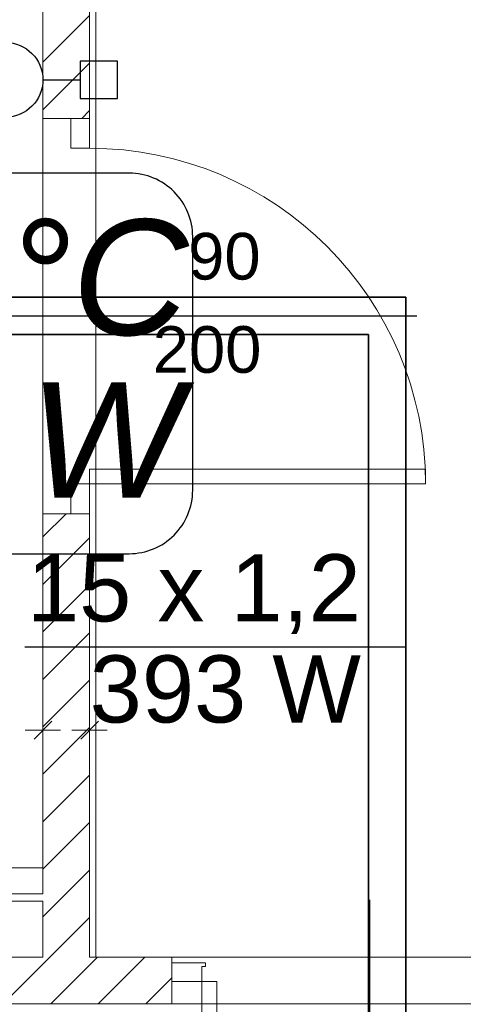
# Model space of a CAD drawing. Header units: millimetres. Extents: x 204754 to 495640, y -178579 to -98814.
# Tile 71 of 179: x 267712 to 268900, y -134791 to -132151. Entities that reach past the tile are written whole.
import ezdxf
from ezdxf.enums import TextEntityAlignment as Align
from ezdxf.lldxf.tags import DXFTag

# ---------------------------------------------------------------- set-up
doc = ezdxf.new("R2010")
doc.units = ezdxf.units.MM
doc.header["$MEASUREMENT"] = 0
doc.layers.get('0').update_dxf_attribs({"color": 252, "lineweight": 5})
for name, color, linetype in [('IS_Armatura_Therm', 7, 'SOLID'), ('IS_Opisy_działek_Therm', 7, 'SOLID'), ('IS_Text_Konstrukcji', 7, 'Continuous')]:
    doc.layers.add(name, color=color, linetype=linetype)
for name, color, linetype, lineweight in [('IS_Powrót', 5, 'DASH', 35), ('IS_Zasilanie', 1, 'SOLID', 35), ('Nowe_! NAZWY POM_Nr_pióra__19', 252, 'Continuous', 5), ('Nowe_220-A Ściany', 252, 'Continuous', 5), ('Nowe_220-A Ściany_Nr_pióra__87', 252, 'Continuous', 5), ('Nowe_220-A Ściany_Nr_pióra__93', 252, 'Continuous', 5), ('Nowe_Drzwi ARCHICAD_Nr_pióra__168', 252, 'Continuous', 5), ('Nowe_Znaczniki drzwi ARCHICADa', 252, 'Continuous', 5), ('Nowe_Znaczniki drzwi ARCHICADa_Nr_pióra__111', 252, 'Continuous', 5), ('Nowe_Znaczniki drzwi ARCHICADa_Nr_pióra__141', 252, 'Continuous', 5)]:
    doc.layers.add(name, color=color, linetype=linetype, lineweight=lineweight)
doc.styles.add('GENERATED_STYLE_1', font='arial.ttf')
tags = doc.linetypes.add('DASH', pattern=[15, 10, -5]).pattern_tags.tags
tags[6:7] = [DXFTag(74, 4), DXFTag(75, 0), DXFTag(340, '0'), DXFTag(46, 0.0), DXFTag(50, 0.0), DXFTag(44, 0.0), DXFTag(45, 0.0)]
tags[4:5] = [DXFTag(74, 4), DXFTag(75, 0), DXFTag(340, '0'), DXFTag(46, 0.0), DXFTag(50, 0.0), DXFTag(44, 0.0), DXFTag(45, 0.0)]
tags = doc.linetypes.add('SOLID', pattern=[10, 10, 0]).pattern_tags.tags
tags[6:7] = [DXFTag(74, 4), DXFTag(75, 0), DXFTag(340, '0'), DXFTag(46, 0.0), DXFTag(50, 0.0), DXFTag(44, 0.0), DXFTag(45, 0.0)]
tags[4:5] = [DXFTag(74, 4), DXFTag(75, 0), DXFTag(340, '0'), DXFTag(46, 0.0), DXFTag(50, 0.0), DXFTag(44, 0.0), DXFTag(45, 0.0)]

# ---------------------------------------------------------------- blocks, each defined once
blk = doc.blocks.new('D Marker 11_28')
at = {"layer": 'Nowe_Znaczniki drzwi ARCHICADa_Nr_pióra__111', "color": 7, "linetype": 'Continuous', "lineweight": 25}
blk.add_line((0, -927.4), (0, 153.6), dxfattribs=at)
at = {"layer": 'Nowe_Znaczniki drzwi ARCHICADa_Nr_pióra__141', "color": 7, "linetype": 'Continuous', "lineweight": 25}
for start, end in [(0, 180), (180, 0)]:
    blk.add_arc((0, -1052.4), 125, start, end, dxfattribs=at)
at = {"layer": 'Nowe_Znaczniki drzwi ARCHICADa_Nr_pióra__141', "color": 7, "lineweight": 25, "style": 'GENERATED_STYLE_1'}
for tag, rotation, p in [('AC_MarkerText_4', 90, (-19.6, -537.9)), ('AC_WIDO_B_SIZE', 90, (230.4, -537.9)), ('AC_MarkerText_1', 360, (-109.1, -1114.9))]:
    blk.add_attdef(tag, text='', height=125, rotation=rotation, dxfattribs=at).set_placement(p, align=Align.BOTTOM_LEFT)
blk = doc.blocks.new('D Marker 11_4')
at = {"layer": 'Nowe_Znaczniki drzwi ARCHICADa_Nr_pióra__111', "color": 7, "linetype": 'Continuous', "lineweight": 25}
blk.add_line((0, -1001.3), (0, 153.6), dxfattribs=at)
at = {"layer": 'Nowe_Znaczniki drzwi ARCHICADa_Nr_pióra__141', "color": 7, "lineweight": 25, "style": 'GENERATED_STYLE_1'}
for tag, p in [('AC_WIDO_B_SIZE', (-230.4, -253.3)), ('AC_MarkerText_4', (19.6, -348.2))]:
    blk.add_attdef(tag, text='', height=125, rotation=270, dxfattribs=at).set_placement(p, align=Align.BOTTOM_LEFT)
blk = doc.blocks.new('podkład 20251118')
at = {"color": 252, "linetype": 'Continuous', "lineweight": 5}
for p, q in [((267750, -134079.5), (267797.5, -134032)), ((267797.5, -134032), (267750, -134079.5)), ((267875, -134079.5), (267922.5, -134032)), ((267922.5, -134032), (267875, -134079.5)), ((267773.7, -134055.7), (267726.2, -134055.7)), ((267773.7, -134055.7), (267821.2, -134055.7)), ((267898.7, -134055.7), (267851.2, -134055.7)), ((267898.7, -134055.7), (267946.2, -134055.7))]:
    blk.add_line(p, q, dxfattribs=at)
at = {"layer": 'Nowe_! NAZWY POM_Nr_pióra__19', "color": 252, "linetype": 'Continuous', "lineweight": 5}
for p, q in [((267773.7, -134424.5), (267773.7, -130964.5)), ((267915.3, -131034.5), (267915.3, -134664.5)), ((266173.7, -134424.5), (267773.7, -134424.5)), ((267915.3, -134664.5), (269283.7, -134664.5)), ((269253.6, -134789.5), (266173.7, -134789.5))]:
    blk.add_line(p, q, dxfattribs=at)
at = {"layer": 'Nowe_220-A Ściany', "color": 252, "linetype": 'Continuous', "lineweight": 5}
for p, q in [((267773.7, -132264.8), (267898.7, -132139.8)), ((267773.7, -132392.1), (267898.7, -132267.1)), ((267877.7, -132415.5), (267898.7, -132394.4)), ((267773.7, -133537.6), (267835.9, -133475.5)), ((267773.7, -133664.9), (267898.7, -133539.9)), ((267773.7, -133792.2), (267898.7, -133667.2)), ((267773.7, -133919.5), (267898.7, -133794.5)), ((267773.7, -134046.8), (267898.7, -133921.8)), ((267773.7, -134174), (267898.7, -134049)), ((267773.7, -134301.3), (267898.7, -134176.3)), ((267773.7, -134428.6), (267898.7, -134303.6)), ((267773.7, -134555.9), (267898.7, -134430.9)), ((267792.4, -134664.5), (267898.7, -134558.2)), ((267667.4, -134789.5), (267792.4, -134664.5)), ((267794.6, -134789.5), (267919.6, -134664.5)), ((267921.9, -134789.5), (268046.9, -134664.5)), ((268049.2, -134789.5), (268119.3, -134719.4))]:
    blk.add_line(p, q, dxfattribs=at)
at = {"layer": 'Nowe_220-A Ściany_Nr_pióra__87', "color": 252, "linetype": 'Continuous', "lineweight": 5}
for p, q in [((267773.7, -134494.5), (266173.7, -134494.5)), ((266173.7, -134514.5), (267773.7, -134514.5))]:
    blk.add_line(p, q, dxfattribs=at)
at = {"layer": 'Nowe_220-A Ściany_Nr_pióra__93', "color": 252, "linetype": 'Continuous', "lineweight": 5}
for p, q in [((267773.7, -131034.5), (267773.7, -132415.5)), ((267898.7, -132415.5), (267898.7, -131034.5)), ((267848.7, -132415.5), (267773.7, -132415.5)), ((267898.7, -132415.5), (267848.7, -132415.5)), ((267848.7, -133475.5), (267773.7, -133475.5)), ((267773.7, -133475.5), (267773.7, -134494.5)), ((267898.7, -133475.5), (267848.7, -133475.5)), ((267898.7, -134664.5), (267898.7, -133475.5)), ((267773.7, -134514.5), (267773.7, -134664.5)), ((267773.7, -134664.5), (266173.7, -134664.5)), ((268119.3, -134664.5), (267898.7, -134664.5)), ((268119.3, -134679.5), (268119.3, -134664.5)), ((268119.3, -134729.5), (268119.3, -134679.5)), ((268119.3, -134789.5), (268119.3, -134729.5)), ((266173.7, -134789.5), (268119.3, -134789.5))]:
    blk.add_line(p, q, dxfattribs=at)
at = {"layer": 'Nowe_Drzwi ARCHICAD_Nr_pióra__168', "color": 252, "linetype": 'Continuous', "lineweight": 5}
for p, q in [((267898.7, -132415.5), (267848.7, -132415.5)), ((267848.7, -132415.5), (267848.7, -132495.5)), ((267898.7, -132415.5), (267848.7, -132415.5)), ((267898.7, -132495.5), (267898.7, -132415.5)), ((267848.7, -132495.5), (267858.7, -132495.5)), ((267858.7, -132495.5), (267898.7, -132495.5)), ((268798.7, -133355.5), (267898.7, -133355.5)), ((267898.7, -133355.5), (267898.7, -133395.5)), ((268798.7, -133395.5), (268798.7, -133355.5)), ((267858.7, -133395.5), (267848.7, -133395.5)), ((267848.7, -133395.5), (267848.7, -133475.5)), ((267898.7, -133395.5), (267858.7, -133395.5)), ((267898.7, -133475.5), (267898.7, -133395.5)), ((267898.7, -133395.5), (268798.7, -133395.5)), ((267848.7, -133475.5), (267898.7, -133475.5)), ((267898.7, -133475.5), (267848.7, -133475.5)), ((268199.3, -134679.5), (268119.3, -134679.5)), ((268119.3, -134679.5), (268119.3, -134729.5)), ((268119.3, -134729.5), (268119.3, -134679.5)), ((268209.3, -134679.5), (268199.3, -134679.5)), ((268199.3, -134729.5), (268199.3, -134689.5)), ((268199.3, -134689.5), (268209.3, -134689.5)), ((268209.3, -134689.5), (268209.3, -134679.5)), ((268119.3, -134729.5), (268199.3, -134729.5)), ((268239.3, -134729.5), (268199.3, -134729.5)), ((268199.3, -134729.5), (268199.3, -135629.5)), ((268239.3, -135629.5), (268239.3, -134729.5))]:
    blk.add_line(p, q, dxfattribs=at)
for centre, major_axis, start_param, end_param in [((267898.7, -133395.5), (636.4, 636.4), 5.497787, 7.068583), ((268199.3, -134729.5), (-636.4, 636.4), 2.356194, 3.926991)]:
    blk.add_ellipse(centre, major_axis=major_axis, ratio=1, start_param=start_param, end_param=end_param, dxfattribs=at)
at = {"layer": 'Nowe_Znaczniki drzwi ARCHICADa', "color": 7, "linetype": 'Continuous', "lineweight": 25}
ref = blk.add_blockref('D Marker 11_4', (267773.7, -132945.5), dxfattribs=dict(at, rotation=90))
ref.add_attrib('AC_MarkerText_4', '90', dxfattribs={"layer": 'Nowe_Znaczniki drzwi ARCHICADa_Nr_pióra__141', "color": 7, "lineweight": 25, "height": 125, "rotation": 360, "style": 'GENERATED_STYLE_1'}).set_placement((268162.7, -132885), align=Align.BOTTOM_LEFT)
ref.add_attrib('AC_WIDO_B_SIZE', '200', dxfattribs={"layer": 'Nowe_Znaczniki drzwi ARCHICADa_Nr_pióra__141', "color": 7, "lineweight": 25, "height": 125, "rotation": 360, "style": 'GENERATED_STYLE_1'}).set_placement((268067.8, -133135), align=Align.BOTTOM_LEFT)
blk.add_blockref('D Marker 11_28', (268649.3, -134664.5), dxfattribs=at).add_auto_attribs({'AC_MarkerText_1': 'D1', 'AC_MarkerText_4': '90', 'AC_WIDO_B_SIZE': '200'})

msp = doc.modelspace()

# ---------------------------------------------------------------- linework, layer by layer
at = {"layer": 'IS_Armatura_Therm', "color": 1, "ltscale": 10}
for p, q in [((267973.7, -132262), (267873.7, -132262)), ((267873.7, -132262), (267873.7, -132362)), ((267973.7, -132362), (267973.7, -132262)), ((267773.7, -132312), (267873.7, -132312)), ((267873.7, -132362), (267973.7, -132362))]:
    msp.add_line(p, q, dxfattribs=at)
msp.add_ellipse((267673.7, -132312), major_axis=(100, 0), ratio=1, dxfattribs=at)
at = {"layer": 'IS_Opisy_działek_Therm', "ltscale": 10}
msp.add_line((268745.6, -133833.6), (267725.6, -133833.6), dxfattribs=at)
at = {"layer": 'IS_Powrót', "ltscale": 10}
for p, q in [((268645.6, -132994.7), (267573.7, -132994.7)), ((268645.6, -137857.4), (268645.6, -132994.7))]:
    msp.add_line(p, q, dxfattribs=at)
at = {"layer": 'IS_Text_Konstrukcji', "linetype": 'SOLID', "ltscale": 10}
msp.add_lwpolyline([(265555, -133582.5), (268005, -133582.5, 0.414214), (268175, -133412.5), (268175, -132732.5, 0.414214), (268005, -132562.5), (265555, -132562.5, 0.414214), (265385, -132732.5), (265385, -133412.5, 0.414214), (265555, -133582.5)], format="xyb", dxfattribs=at)
at = {"layer": 'IS_Zasilanie', "ltscale": 10}
for p, q in [((268745.6, -132894.7), (267673.7, -132894.7)), ((268745.6, -137757.4), (268745.6, -132894.7))]:
    msp.add_line(p, q, dxfattribs=at)

# ---------------------------------------------------------------- block references
msp.add_blockref('podkład 20251118', (0, 0))

# ---------------------------------------------------------------- texts
at = {"layer": 'IS_Opisy_działek_Therm', "ltscale": 10, "char_height": 180}
for s, insert, attachment_point in [('\\fArial|b0|i0;15 x 1,2', (268625.6, -133797.6), 9), ('\\fArial|b0|i0;393 W', (268625.6, -133855.2), 3)]:
    msp.add_mtext(s, dxfattribs=dict(at, insert=insert, attachment_point=attachment_point))
at = {"layer": 'IS_Text_Konstrukcji', "linetype": 'SOLID', "ltscale": 10, "char_height": 309.6}
for s, insert, attachment_point in [('\\fArial|b0|i1;+20 °C', (266825, -133000.5), 7), ('\\fArial|b0|i1;Φwym: 397 W', (266775, -133122.9), 2)]:
    msp.add_mtext(s, dxfattribs=dict(at, insert=insert, attachment_point=attachment_point))

doc.saveas('drawing.dxf')
